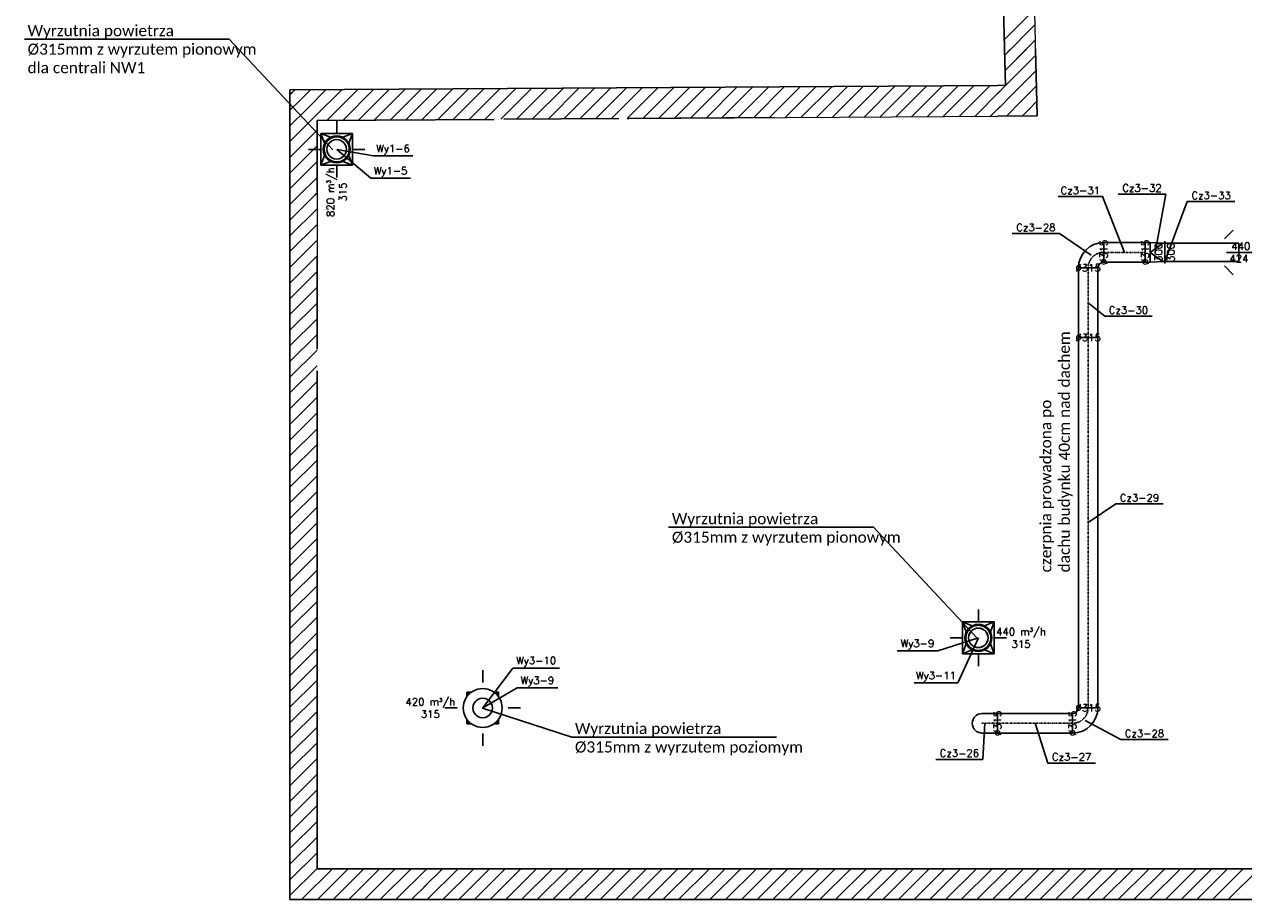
# Model space of a CAD drawing. Header units: millimetres. Extents: x -40063 to 512011, y 350190 to 687060.
# Tile 102 of 256: x 7044 to 26807, y 603587 to 617771. Entities that reach past the tile are written whole.
import ezdxf

# ---------------------------------------------------------------- set-up
doc = ezdxf.new("R2010")
doc.units = ezdxf.units.MM
doc.linetypes.add('DASHDOT', pattern=[1, 0.5, -0.25, 0, -0.25])
doc.linetypes.add('Krawędzie ukryte', pattern=[391.222223, 282.222223, -109])
doc.layers.get('0').update_dxf_attribs({"color": 8})
for name, color, linetype in [('2D - Ogólne', 8, 'Continuous'), ('Elementy Modelu - Strefy', 8, 'Continuous'), ('FLUID-Cz3', 7, 'Continuous'), ('FLUID-Cz3-120-ARRGR', 7, 'Continuous'), ('FLUID-Cz3-120-DIM', 7, 'Continuous'), ('FLUID-Cz3-120-NUM', 7, 'Continuous'), ('FLUID-Cz3-SYM', 7, 'Continuous'), ('FLUID-Wy1', 7, 'Continuous'), ('FLUID-Wy1-120-ARRGR', 7, 'Continuous'), ('FLUID-Wy1-120-NUM', 7, 'Continuous'), ('FLUID-Wy3', 7, 'Continuous'), ('FLUID-Wy3-120-ARRGR', 7, 'Continuous'), ('FLUID-Wy3-120-NUM', 7, 'Continuous'), ('IS_WM_OPIS', 7, 'Continuous'), ('Konstrukcja - Ściany zew', 8, 'Continuous'), ('X_ref', 8, 'Continuous')]:
    doc.layers.add(name, color=color, linetype=linetype)
doc.styles.add('FDBES', font='simplex.shx')
doc.styles.get("Standard").update_dxf_attribs({"font": 'arial.ttf'})
doc.dimstyles.new('FDBES', dxfattribs={"dimscale": 50, "dimtxt": 4, "dimasz": 2.5, "dimexe": 0.8, "dimexo": 2, "dimgap": 1, "dimtad": 1, "dimdsep": 46, "dimtxsty": 'FDBES', "dimcen": 2.5, "dimclrd": 4, "dimclre": 5, "dimadec": 0, "dimazin": 0, "dimtfac": 1, "dimtmove": 0, "dimatfit": 3, "dimfxl": 1, "dimarcsym": 0})

# ---------------------------------------------------------------- blocks, each defined once
blk = doc.blocks.new('*U13837')
at = {"color": 1, "linetype": 'Continuous', "lineweight": -3}
for p, q in [((0, 257, 257), (0, 98, 196)), ((0, 196, 98), (0, 257, 257)), ((0, 98, -196), (0, 257, -258)), ((0, 257, -258), (0, 196, -98)), ((0, -258, -258), (0, -98, -196)), ((0, -98, 196), (0, -258, 257)), ((0, -196, -98), (0, -258, -258)), ((0, -258, 257), (0, -196, 98))]:
    blk.add_line(p, q, dxfattribs=at)
at = {"color": 0, "linetype": 'ByBlock', "lineweight": -2}
for p, q in [((0, 257, 257), (0, 257, -258)), ((0, 257, -258), (0, -258, -258)), ((0, -258, 257), (0, 257, 257)), ((0, -258, -258), (0, -258, 257))]:
    blk.add_line(p, q, dxfattribs=at)
at = {"color": 1, "linetype": 'Continuous', "lineweight": -3, "extrusion": (-1, -2.16909e-31, -3.82857e-16)}
for major_axis in [(0, 0, 158), (0, 0, -158)]:
    blk.add_ellipse((0, 0), major_axis=major_axis, ratio=1, start_param=0, end_param=3.141593, dxfattribs=at)
at = {"color": 1, "linetype": 'Continuous', "lineweight": -2, "extrusion": (1, 2.16909e-31, 3.82857e-16)}
for major_axis in [(0, 0, -158), (0, 0, 158)]:
    blk.add_ellipse((0, 0), major_axis=major_axis, ratio=1, start_param=0, end_param=3.141593, dxfattribs=at)
blk = doc.blocks.new('*U13785')
at = {"color": 6, "linetype": 'Continuous', "lineweight": -3}
for p, q in [((0, 257, 257), (0, 207, 238)), ((0, 238, 207), (0, 257, 257)), ((0, 257, -258), (0, 238, -207)), ((0, 207, -238), (0, 257, -258)), ((0, -258, -258), (0, -207, -238)), ((0, -207, 238), (0, -258, 257)), ((0, -238, -207), (0, -258, -258)), ((0, -258, 257), (0, -238, 207))]:
    blk.add_line(p, q, dxfattribs=at)
at = {"color": 0, "linetype": 'ByBlock', "lineweight": -2}
for p, q in [((0, 257, 257), (0, 257, 181)), ((0, 257, -181), (0, 257, -258)), ((0, 257, -258), (0, 181, -258)), ((0, 181, 257), (0, 257, 257)), ((0, -181, -258), (0, -258, -258)), ((0, -258, 257), (0, -181, 257)), ((0, -258, -258), (0, -258, -181)), ((0, -258, 181), (0, -258, 257))]:
    blk.add_line(p, q, dxfattribs=at)
at = {"color": 6, "linetype": 'Continuous', "lineweight": -3, "extrusion": (-1, -2.16909e-31, -3.82857e-16)}
for major_axis in [(0, 0, 158), (0, 0, -158)]:
    blk.add_ellipse((0, 0), major_axis=major_axis, ratio=1, start_param=0, end_param=3.141593, dxfattribs=at)
blk = doc.blocks.new('*U11509')
at = {"color": 0, "linetype": 'ByBlock', "lineweight": -2, "extrusion": (-1, -2.16909e-31, -3.82857e-16)}
for major_axis in [(0, 0, 315), (0, 0, -315)]:
    blk.add_ellipse((0, 0), major_axis=major_axis, ratio=1, start_param=0, end_param=3.141593, dxfattribs=at)
at = {"color": 6, "linetype": 'Continuous', "lineweight": -3, "extrusion": (-1, -2.16909e-31, -3.82857e-16)}
for major_axis in [(0, 0, 158), (0, 0, -158)]:
    blk.add_ellipse((0, 0), major_axis=major_axis, ratio=1, start_param=0, end_param=3.141593, dxfattribs=at)
at = {"color": 0, "linetype": 'ByBlock', "lineweight": -2, "extrusion": (1, 2.16909e-31, 3.82857e-16)}
for major_axis in [(0, 0, -0.000005), (0, 0, 0.000005)]:
    blk.add_ellipse((0, 0), major_axis=major_axis, ratio=1, start_param=0, end_param=3.141593, dxfattribs=at)
blk = doc.blocks.new('*U13787')
at = {"color": 6, "linetype": 'Continuous', "lineweight": -3}
for p, q in [((0, 258, 258), (0, 98, 196)), ((0, 196, 98), (0, 258, 258)), ((0, 258, -257), (0, 196, -98)), ((0, 98, -196), (0, 258, -257)), ((0, -258, -257), (0, -98, -196)), ((0, -98, 196), (0, -258, 257)), ((0, -196, -98), (0, -258, -257)), ((0, -258, 257), (0, -196, 98))]:
    blk.add_line(p, q, dxfattribs=at)
at = {"color": 0, "linetype": 'ByBlock', "lineweight": -2}
for p, q in [((0, 258, 258), (0, 258, -258)), ((0, 258, -258), (0, -258, -258)), ((0, -258, 258), (0, 258, 258)), ((0, -258, -258), (0, -258, 258))]:
    blk.add_line(p, q, dxfattribs=at)
at = {"color": 6, "linetype": 'Continuous', "lineweight": -3, "extrusion": (-1, -1.43379e-31, -3.82857e-16)}
for major_axis in [(0, 0, 158), (0, 0, -158)]:
    blk.add_ellipse((0, 0), major_axis=major_axis, ratio=1, start_param=0, end_param=3.141593, dxfattribs=at)
at = {"color": 6, "linetype": 'Continuous', "lineweight": -2, "extrusion": (1, 2.23518e-31, 3.82857e-16)}
for major_axis in [(0, 0, -158), (0, 0, 158)]:
    blk.add_ellipse((0, 0), major_axis=major_axis, ratio=1, start_param=0, end_param=3.141593, dxfattribs=at)
blk = doc.blocks.new('*U13788')
at = {"color": 0, "linetype": 'ByBlock', "lineweight": -2}
for p, q in [((0, 47, 158), (0, -205, 158)), ((0, -205, -158), (0, 47, -158))]:
    blk.add_line(p, q, dxfattribs=at)
at = {"color": 4, "linetype": 'Continuous', "lineweight": -2}
for p, q in [((0, -205), (0, -205, 154)), ((0, -205, -154), (0, -205)), ((0, -205, 154), (0, -205, 158)), ((0, -205, -158), (0, -205, -154))]:
    blk.add_line(p, q, dxfattribs=at)
at = {"color": 4, "linetype": 'Continuous', "lineweight": -2, "extrusion": (-1, -1.46394e-13, 6.12323e-17)}
blk.add_ellipse((0, 47), major_axis=(0, 0, 158), ratio=1, start_param=0, end_param=1.570796, dxfattribs=at)
at = {"color": 4, "linetype": 'Continuous', "lineweight": -2, "extrusion": (-1, -1.47435e-13, -8.84746e-26)}
blk.add_ellipse((0, 47), major_axis=(0, 158, 0), ratio=1, start_param=0, end_param=1.570796, dxfattribs=at)
at = {"layer": 'FLUID-Cz3-SYM', "color": 4, "linetype": 'DASHDOT', "lineweight": -3}
blk.add_line((0, 47), (0, -205), dxfattribs=at)
blk = doc.blocks.new('*U11999')
at = {"color": 4, "linetype": 'Continuous', "lineweight": -2}
for p, q in [((-608, 157), (-608, 158)), ((-608, 0), (-608, 157)), ((-608, -157), (-608, 0)), ((608, 158), (608, 157)), ((608, 157), (608, 0)), ((608, 0), (608, -157)), ((-608, -158), (-608, -157)), ((608, -157), (608, -158))]:
    blk.add_line(p, q, dxfattribs=at)
at = {"color": 0, "linetype": 'ByBlock', "lineweight": -2}
for p, q in [((608, 158), (-608, 158)), ((608, -158), (-608, -158))]:
    blk.add_line(p, q, dxfattribs=at)
at = {"layer": 'FLUID-Cz3-SYM', "color": 4, "linetype": 'DASHDOT', "lineweight": -3}
blk.add_line((-608, 0), (608, 0), dxfattribs=at)
blk = doc.blocks.new('*U11998')
at = {"color": 4, "linetype": 'Continuous', "lineweight": -2}
for p, q in [((205, 205), (205, -110)), ((205, 205), (205, 205)), ((205, -110), (205, -110)), ((-205, -205), (110, -205)), ((-205, -205), (-205, -205)), ((110, -205), (110, -205))]:
    blk.add_line(p, q, dxfattribs=at)
at = {"color": 0, "linetype": 'ByBlock', "lineweight": -2}
blk.add_ellipse((205, -205), major_axis=(0, 410), ratio=1, start_param=0, end_param=1.570796, dxfattribs=at)
at = {"color": 0, "linetype": 'ByBlock', "lineweight": -2, "extrusion": (1.22465e-16, 1.49976e-32, -1)}
blk.add_ellipse((205, -205), major_axis=(-94.5, 0), ratio=1, start_param=0, end_param=1.570796, dxfattribs=at)
at = {"layer": 'FLUID-Cz3-SYM', "color": 4, "linetype": 'DASHDOT', "lineweight": -3, "extrusion": (1.22465e-16, 1.49976e-32, -1)}
blk.add_ellipse((205, -205), major_axis=(-252, 0), ratio=1, start_param=0, end_param=1.570796, dxfattribs=at)
blk = doc.blocks.new('*U14109')
at = {"color": 4, "linetype": 'Continuous', "lineweight": -2}
for p, q in [((-564, 158), (-564, 157)), ((-564, 157), (-564, 0)), ((-564, 0), (-564, -157)), ((564, 0), (564, 158)), ((564, -158), (564, 0)), ((-564, -157), (-564, -158))]:
    blk.add_line(p, q, dxfattribs=at)
at = {"color": 0, "linetype": 'ByBlock', "lineweight": -2}
for p, q in [((564, 158), (-564, 158)), ((564, -158), (-564, -158))]:
    blk.add_line(p, q, dxfattribs=at)
at = {"layer": 'FLUID-Cz3-SYM', "color": 4, "linetype": 'DASHDOT', "lineweight": -3}
blk.add_line((-564, 0), (564, 0), dxfattribs=at)
blk = doc.blocks.new('*U14080')
at = {"color": 0, "linetype": 'ByBlock', "lineweight": -2}
for p, q in [((0, 300), (1200, 300)), ((0, 300), (0, 0)), ((1200, 0), (1200, 300)), ((0, 0), (1200, 0))]:
    blk.add_line(p, q, dxfattribs=at)
blk = doc.blocks.new('*U13815')
at = {"color": 4, "linetype": 'Continuous', "lineweight": -2}
for p, q in [((-158, 180), (-158, -180)), ((157, 157), (157, 157)), ((157, 0), (157, 157)), ((157, -157), (157, 0)), ((157, -158), (157, -157))]:
    blk.add_line(p, q, dxfattribs=at)
at = {"color": 0, "linetype": 'ByBlock', "lineweight": -2}
for p, q in [((-158, 150), (-128, 150)), ((157, 157), (77, 157)), ((-158, -150), (-128, -150)), ((157, -158), (77, -158))]:
    blk.add_line(p, q, dxfattribs=at)
at = {"color": 4, "linetype": 'Continuous', "lineweight": -3}
for p, q in [((77, 157), (-128, 150)), ((-128, 150), (77, 0)), ((77, 0), (-128, -150)), ((77, 157), (77, 0)), ((77, 0), (77, -158)), ((-128, -150), (77, -158))]:
    blk.add_line(p, q, dxfattribs=at)
blk = doc.blocks.new('*U11997')
at = {"color": 4, "linetype": 'Continuous', "lineweight": -2}
for p, q in [((-3000, 158), (-3000, 157)), ((-3000, 157), (-3000, 0)), ((-3000, 0), (-3000, -157)), ((3000, 157), (3000, 158)), ((3000, 0), (3000, 157)), ((3000, -157), (3000, 0)), ((-3000, -157), (-3000, -158)), ((3000, -158), (3000, -157))]:
    blk.add_line(p, q, dxfattribs=at)
at = {"color": 0, "linetype": 'ByBlock', "lineweight": -2}
for p, q in [((3000, 158), (-3000, 158)), ((3000, -158), (-3000, -158))]:
    blk.add_line(p, q, dxfattribs=at)
at = {"layer": 'FLUID-Cz3-SYM', "color": 4, "linetype": 'DASHDOT', "lineweight": -3}
blk.add_line((-3000, 0), (3000, 0), dxfattribs=at)
blk = doc.blocks.new('*U14081')
at = {"color": 4, "linetype": 'Continuous', "lineweight": -2}
for p, q in [((205, 205), (205, 205)), ((205, -110), (205, 205)), ((205, -110), (205, -110)), ((-205, -205), (-205, -205)), ((110, -205), (-205, -205)), ((110, -205), (110, -205))]:
    blk.add_line(p, q, dxfattribs=at)
at = {"color": 0, "linetype": 'ByBlock', "lineweight": -2, "extrusion": (1.22465e-16, -4.98931e-24, -1)}
blk.add_ellipse((205, -205), major_axis=(-410, 0), ratio=1, start_param=0, end_param=1.570796, dxfattribs=at)
at = {"color": 0, "linetype": 'ByBlock', "lineweight": -2}
blk.add_ellipse((205, -205), major_axis=(0, 94.5), ratio=1, start_param=0, end_param=1.570796, dxfattribs=at)
at = {"layer": 'FLUID-Cz3-SYM', "color": 4, "linetype": 'DASHDOT', "lineweight": -3, "extrusion": (1.22465e-16, 2.24964e-32, -1)}
blk.add_ellipse((205, -205), major_axis=(-252, 0), ratio=1, start_param=0, end_param=1.570796, dxfattribs=at)
blk = doc.blocks.new('*U13813')
at = {"color": 4, "linetype": 'Continuous', "lineweight": -2}
for p, q in [((-337, 157), (-337, 157)), ((-337, 0), (-337, 157)), ((-337, -157), (-337, 0)), ((337, 157), (337, 157)), ((337, 157), (337, 0)), ((337, 0), (337, -157)), ((-337, -158), (-337, -157)), ((337, -157), (337, -158))]:
    blk.add_line(p, q, dxfattribs=at)
at = {"color": 0, "linetype": 'ByBlock', "lineweight": -2}
for p, q in [((337, 157), (-337, 157)), ((337, -158), (-337, -158))]:
    blk.add_line(p, q, dxfattribs=at)
at = {"layer": 'FLUID-Cz3-SYM', "color": 4, "linetype": 'DASHDOT', "lineweight": -3}
blk.add_line((-337, 0), (337, 0), dxfattribs=at)
blk = doc.blocks.new('*U12035')
at = {"color": 0, "linetype": 'ByBlock', "lineweight": -2}
blk.add_ellipse((0, 0), major_axis=(219, 0), ratio=1, dxfattribs=at)
for major_axis in [(205, 0), (204, 0), (-205, 0), (-204, 0)]:
    blk.add_ellipse((0, 0), major_axis=major_axis, ratio=1, start_param=0, end_param=3.141593, dxfattribs=at)
at = {"color": 0, "linetype": 'ByBlock', "lineweight": -2, "extrusion": (0, 0, -1)}
blk.add_ellipse((0, 0), major_axis=(-204, 0), ratio=1, dxfattribs=at)
at = {"color": 0, "linetype": 'ByBlock', "lineweight": -2, "extrusion": (-3.82857e-16, -4.33818e-31, -1)}
for major_axis in [(-204, 0), (204, 0)]:
    blk.add_ellipse((0, 0), major_axis=major_axis, ratio=1, start_param=0, end_param=3.141593, dxfattribs=at)
at = {"color": 6, "linetype": 'Continuous', "lineweight": -2, "extrusion": (0, 0, -1)}
blk.add_ellipse((0, 0), major_axis=(-158, 0), ratio=1, dxfattribs=at)
at = {"color": 6, "linetype": 'Continuous', "lineweight": -2, "extrusion": (-3.82857e-16, -4.33818e-31, -1)}
for major_axis in [(-158, 0), (158, 0)]:
    blk.add_ellipse((0, 0), major_axis=major_axis, ratio=1, start_param=0, end_param=3.141593, dxfattribs=at)
blk = doc.blocks.new('*U13838')
at = {"color": 0, "linetype": 'ByBlock', "lineweight": -2}
blk.add_ellipse((0, 0), major_axis=(0, 219), ratio=1, dxfattribs=at)
for major_axis, start_param, end_param in [((205, 0), 0, 3.141593), ((204, 0), 0, 3.141593), ((-205, 0), 0, 3.141593), ((-204, 0), 1.570796, 3.141593), ((-204, 0), 0, 1.570796)]:
    blk.add_ellipse((0, 0), major_axis=major_axis, ratio=1, start_param=start_param, end_param=end_param, dxfattribs=at)
at = {"color": 0, "linetype": 'ByBlock', "lineweight": -2, "extrusion": (0, 0, -1)}
for start_param, end_param in [(1.570796, 4.712389), (4.712389, 7.853982)]:
    blk.add_ellipse((0, 0), major_axis=(0, -204), ratio=1, start_param=start_param, end_param=end_param, dxfattribs=at)
at = {"color": 0, "linetype": 'ByBlock', "lineweight": -2, "extrusion": (6.89019e-16, 1.26571e-31, -1)}
for major_axis, start_param, end_param in [((-204, 0), 0, 3.141593), ((204, 0), 0, 1.570796), ((204, 0), 1.570796, 3.141593)]:
    blk.add_ellipse((0, 0), major_axis=major_axis, ratio=1, start_param=start_param, end_param=end_param, dxfattribs=at)
at = {"color": 1, "linetype": 'Continuous', "lineweight": -2, "extrusion": (0, 0, -1)}
for start_param, end_param in [(1.570796, 4.712389), (4.712389, 7.853982)]:
    blk.add_ellipse((0, 0), major_axis=(0, -158), ratio=1, start_param=start_param, end_param=end_param, dxfattribs=at)
at = {"color": 1, "linetype": 'Continuous', "lineweight": -2, "extrusion": (6.89019e-16, 1.26571e-31, -1)}
for major_axis in [(-158, 0), (158, 0)]:
    blk.add_ellipse((0, 0), major_axis=major_axis, ratio=1, start_param=0, end_param=3.141593, dxfattribs=at)
blk = doc.blocks.new('dgdfgdf')
at = {"layer": '2D - Ogólne', "linetype": 'Krawędzie ukryte', "lineweight": 13}
blk.add_line((-82105, 615007), (-82105, 614007), dxfattribs=at)
at = {"layer": 'Elementy Modelu - Strefy', "linetype": 'Continuous', "lineweight": 0}
for p, q in [((-70586, 622627), (-70441, 616527)), ((-79235, 616232), (-82105, 616214)), ((-77215, 616245), (-79075, 616233)), ((-77055, 616246), (-71075, 616283)), ((-77055, 616228), (-77055, 616246)), ((-82105, 616214), (-82105, 612507)), ((-82105, 612157), (-82105, 604087)), ((-82105, 604087), (-76695, 604087)), ((-76545, 604087), (-70995, 604087)), ((-70845, 604087), (-65425, 604087))]:
    blk.add_line(p, q, dxfattribs=at)
at = {"layer": 'Konstrukcja - Ściany zew', "linetype": 'Continuous'}
for p, q in [((-71113, 623798), (-70947, 616784)), ((-70965, 617523), (-70476, 618012)), ((-70959, 617274), (-70470, 617763)), ((-70762, 617217), (-70464, 617515)), ((-70961, 617363), (-70947, 616784)), ((-70959, 617274), (-70868, 617365)), ((-70953, 617026), (-70608, 617371)), ((-70944, 616781), (-70459, 617266)), ((-70501, 617223), (-70459, 617266)), ((-70435, 616287), (-70461, 617375)), ((-70814, 616655), (-70453, 617017)), ((-71078, 616783), (-82545, 616711)), ((-82545, 616711), (-82545, 615007)), ((-82545, 616634), (-82509, 616670)), ((-82509, 616670), (-82468, 616711)), ((-82390, 616535), (-82212, 616713)), ((-82270, 616400), (-81956, 616715)), ((-82151, 616265), (-81699, 616716)), ((-81946, 616215), (-81443, 616718)), ((-81690, 616216), (-81187, 616720)), ((-81434, 616218), (-80931, 616721)), ((-81178, 616220), (-80675, 616723)), ((-80922, 616221), (-80419, 616724)), ((-80666, 616223), (-80162, 616726)), ((-80409, 616224), (-79906, 616728)), ((-80153, 616226), (-79650, 616729)), ((-79897, 616228), (-79394, 616731)), ((-79641, 616229), (-79138, 616733)), ((-79385, 616231), (-78881, 616734)), ((-79128, 616233), (-78625, 616736)), ((-78872, 616234), (-78369, 616737)), ((-78616, 616236), (-78113, 616739)), ((-78360, 616237), (-77857, 616741)), ((-78104, 616239), (-77601, 616742)), ((-77848, 616241), (-77344, 616744)), ((-77591, 616242), (-77088, 616745)), ((-77335, 616244), (-76832, 616747)), ((-77079, 616246), (-76576, 616749)), ((-76823, 616247), (-76320, 616750)), ((-76567, 616249), (-76064, 616752)), ((-76311, 616250), (-75807, 616754)), ((-76054, 616252), (-75551, 616755)), ((-75798, 616254), (-75295, 616757)), ((-75542, 616255), (-75039, 616758)), ((-75286, 616257), (-74783, 616760)), ((-75030, 616258), (-74526, 616762)), ((-74773, 616260), (-74270, 616763)), ((-74517, 616262), (-74014, 616765)), ((-74261, 616263), (-73758, 616766)), ((-74005, 616265), (-73502, 616768)), ((-73749, 616267), (-73246, 616770)), ((-73493, 616268), (-72989, 616771)), ((-73236, 616270), (-72733, 616773)), ((-72980, 616271), (-72477, 616775)), ((-72724, 616273), (-72221, 616776)), ((-72468, 616275), (-71965, 616778)), ((-72212, 616276), (-71709, 616779)), ((-71956, 616278), (-71452, 616781)), ((-71699, 616279), (-71196, 616783)), ((-71443, 616281), (-71033, 616692)), ((-70947, 616784), (-71078, 616783)), ((-71078, 616647), (-70944, 616781)), ((-71076, 616394), (-70814, 616655)), ((-70685, 616530), (-70447, 616768)), ((-82545, 616380), (-82390, 616535)), ((-71187, 616283), (-71031, 616439)), ((-70931, 616284), (-70685, 616530)), ((-70556, 616405), (-70441, 616520)), ((-82545, 616125), (-82270, 616400)), ((-82545, 615871), (-82151, 616265)), ((-82105, 616214), (-79235, 616232)), ((-79075, 616233), (-77215, 616245)), ((-77055, 616246), (-74695, 616261)), ((-71075, 616283), (-70435, 616287)), ((-70675, 616286), (-70556, 616405)), ((-82545, 615616), (-82105, 616056)), ((-82105, 615007), (-82105, 616214)), ((-82545, 615361), (-82105, 615801)), ((-82545, 615107), (-82105, 615547)), ((-82390, 615007), (-82105, 615292)), ((-82135, 615007), (-82105, 615038)), ((-82545, 614852), (-82390, 615007)), ((-82545, 614598), (-82135, 615007)), ((-82545, 615007), (-82545, 603587)), ((-82545, 614343), (-82105, 614783)), ((-82545, 614089), (-82105, 614529)), ((-82545, 613834), (-82105, 614274)), ((-82545, 613579), (-82105, 614019)), ((-82105, 612507), (-82105, 614007)), ((-82545, 613325), (-82105, 613765)), ((-82545, 613070), (-82105, 613510)), ((-82545, 612816), (-82105, 613256)), ((-82545, 612561), (-82105, 613001)), ((-82545, 612307), (-82105, 612747)), ((-82545, 612052), (-82105, 612492)), ((-82545, 611798), (-82105, 612238)), ((-82105, 604087), (-82105, 612157)), ((-82545, 611543), (-82105, 611983)), ((-82545, 611288), (-82105, 611728)), ((-82545, 611034), (-82105, 611474)), ((-82545, 610779), (-82105, 611219)), ((-82545, 610525), (-82105, 610965)), ((-82545, 610270), (-82105, 610710)), ((-82545, 610016), (-82105, 610456)), ((-82545, 609761), (-82105, 610201)), ((-82545, 609507), (-82105, 609947)), ((-82545, 609252), (-82105, 609692)), ((-82545, 608997), (-82105, 609437)), ((-82545, 608743), (-82105, 609183)), ((-82545, 608488), (-82105, 608928)), ((-82545, 608234), (-82105, 608674)), ((-82545, 607979), (-82105, 608419)), ((-82545, 607725), (-82105, 608165)), ((-82545, 607470), (-82105, 607910)), ((-82545, 607216), (-82105, 607656)), ((-82545, 606961), (-82105, 607401)), ((-82545, 606706), (-82105, 607146)), ((-82545, 606452), (-82105, 606892)), ((-82545, 606197), (-82105, 606637)), ((-82545, 605943), (-82105, 606383)), ((-82545, 605688), (-82105, 606128)), ((-82545, 605434), (-82105, 605874)), ((-82545, 605179), (-82105, 605619)), ((-82545, 604924), (-82105, 605364)), ((-82545, 604670), (-82105, 605110)), ((-82545, 604415), (-82105, 604855)), ((-82545, 604161), (-82105, 604601)), ((-82545, 603906), (-82105, 604346)), ((-82545, 603652), (-82105, 604092)), ((-82355, 603587), (-81855, 604087)), ((-80326, 604087), (-82105, 604087)), ((-82100, 603587), (-81600, 604087)), ((-81846, 603587), (-81346, 604087)), ((-81591, 603587), (-81091, 604087)), ((-81337, 603587), (-80837, 604087)), ((-81082, 603587), (-80582, 604087)), ((-80828, 603587), (-80328, 604087)), ((-80373, 603788), (-80073, 604087)), ((-65425, 604087), (-80326, 604087)), ((-80318, 603587), (-79818, 604087)), ((-80064, 603587), (-79564, 604087)), ((-79809, 603587), (-79309, 604087)), ((-79555, 603587), (-79055, 604087)), ((-79300, 603587), (-78800, 604087)), ((-79046, 603587), (-78546, 604087)), ((-78791, 603587), (-78291, 604087)), ((-78537, 603587), (-78037, 604087)), ((-78282, 603587), (-77782, 604087)), ((-78027, 603587), (-77527, 604087)), ((-77773, 603587), (-77273, 604087)), ((-77518, 603587), (-77018, 604087)), ((-77264, 603587), (-76764, 604087)), ((-77009, 603587), (-76509, 604087)), ((-76755, 603587), (-76255, 604087)), ((-76500, 603587), (-76000, 604087)), ((-76246, 603587), (-75746, 604087)), ((-75991, 603587), (-75491, 604087)), ((-75736, 603587), (-75236, 604087)), ((-75482, 603587), (-74982, 604087)), ((-75227, 603587), (-74727, 604087)), ((-74973, 603587), (-74473, 604087)), ((-74718, 603587), (-74218, 604087)), ((-74464, 603587), (-73964, 604087)), ((-74209, 603587), (-73709, 604087)), ((-73954, 603587), (-73454, 604087)), ((-73700, 603587), (-73200, 604087)), ((-73445, 603587), (-72945, 604087)), ((-73191, 603587), (-72691, 604087)), ((-72936, 603587), (-72436, 604087)), ((-72682, 603587), (-72182, 604087)), ((-72427, 603587), (-71927, 604087)), ((-72173, 603587), (-71673, 604087)), ((-71918, 603587), (-71418, 604087)), ((-71663, 603587), (-71163, 604087)), ((-71409, 603587), (-70909, 604087)), ((-71154, 603587), (-70654, 604087)), ((-70900, 603587), (-70400, 604087)), ((-70645, 603587), (-70145, 604087)), ((-70391, 603587), (-69891, 604087)), ((-70136, 603587), (-69636, 604087)), ((-69882, 603587), (-69382, 604087)), ((-69627, 603587), (-69127, 604087)), ((-69372, 603587), (-68872, 604087)), ((-69118, 603587), (-68618, 604087)), ((-68863, 603587), (-68363, 604087)), ((-68609, 603587), (-68109, 604087)), ((-68354, 603587), (-67854, 604087)), ((-68100, 603587), (-67600, 604087)), ((-67845, 603587), (-67345, 604087)), ((-67591, 603587), (-67091, 604087)), ((-67336, 603587), (-66836, 604087)), ((-80573, 603587), (-80326, 603835)), ((-82545, 603587), (-80326, 603587)), ((-80326, 603587), (-64925, 603587))]:
    blk.add_line(p, q, dxfattribs=at)
blk = doc.blocks.new('*U11510')
at = {"color": 7}
blk.add_leader([(0, 200), (0, 0)], dimstyle='FDBES', override={"dimscale": 20, "dimclrd": 7}, dxfattribs=at)
blk = doc.blocks.new('*U12451')
at = {"color": 7}
blk.add_leader([(0, -200), (0, 0)], dimstyle='FDBES', override={"dimscale": 20, "dimclrd": 7}, dxfattribs=at)
blk = doc.blocks.new('*U12452')
at = {"color": 7}
blk.add_leader([(-200, 0), (0, 0)], dimstyle='FDBES', override={"dimscale": 20, "dimclrd": 7}, dxfattribs=at)
blk = doc.blocks.new('*U11513')
at = {"color": 7}
blk.add_leader([(200, 0), (0, 0)], dimstyle='FDBES', override={"dimscale": 20, "dimclrd": 7}, dxfattribs=at)
blk = doc.blocks.new('*U12026')
at = {"color": 7}
blk.add_leader([(200, 0), (0, 0)], dimstyle='FDBES', override={"dimscale": 20, "dimclrd": 7}, dxfattribs=at)
blk = doc.blocks.new('*U12027')
at = {"color": 7}
blk.add_leader([(-200, 0), (0, 0)], dimstyle='FDBES', override={"dimscale": 20, "dimclrd": 7}, dxfattribs=at)
blk = doc.blocks.new('*U12028')
at = {"color": 7}
blk.add_leader([(0, 200), (0, 0)], dimstyle='FDBES', override={"dimscale": 20, "dimclrd": 7}, dxfattribs=at)
blk = doc.blocks.new('*U12029')
at = {"color": 7}
blk.add_leader([(0, -200), (0, 0)], dimstyle='FDBES', override={"dimscale": 20, "dimclrd": 7}, dxfattribs=at)
blk = doc.blocks.new('*U13820')
at = {"color": 7, "insert": (483, 0), "char_height": 120, "attachment_point": 5, "style": 'FDBES'}
blk.add_mtext('440 m{\\A2;\\H0.5x;3}/h\\P424 x 300', dxfattribs=at)
at = {"color": 7}
blk.add_leader([(0, 0), (966, 0)], dimstyle='FDBES', override={"dimscale": 20, "dimclrd": 7}, dxfattribs=at)
blk = doc.blocks.new('*U13821')
at = {"color": 7}
blk.add_leader([(0, 0), (141, 141)], dimstyle='FDBES', override={"dimscale": 20, "dimclrd": 7}, dxfattribs=at)
blk = doc.blocks.new('*U13822')
at = {"color": 7}
blk.add_leader([(0, 0), (141, -141)], dimstyle='FDBES', override={"dimscale": 20, "dimclrd": 7}, dxfattribs=at)
blk = doc.blocks.new('*U13839')
at = {"color": 7}
blk.add_leader([(200, 0), (0, 0)], dimstyle='FDBES', override={"dimscale": 20, "dimclrd": 7}, dxfattribs=at)
blk = doc.blocks.new('*U13840')
at = {"color": 7}
blk.add_leader([(-200, 0), (0, 0)], dimstyle='FDBES', override={"dimscale": 20, "dimclrd": 7}, dxfattribs=at)
blk = doc.blocks.new('*U13841')
at = {"color": 7}
blk.add_leader([(0, 200), (0, 0)], dimstyle='FDBES', override={"dimscale": 20, "dimclrd": 7}, dxfattribs=at)
blk = doc.blocks.new('*U13842')
at = {"color": 7}
blk.add_leader([(0, -200), (0, 0)], dimstyle='FDBES', override={"dimscale": 20, "dimclrd": 7}, dxfattribs=at)
blk = doc.blocks.new('*U16504')
at = {"color": 7}
blk.add_line((1217, 327), (556, 327), dxfattribs=at)
at = {"color": 7, "insert": (886, 327), "char_height": 120, "attachment_point": 5, "style": 'FDBES'}
blk.add_mtext('Wy3-9\\P ', dxfattribs=at)
at = {"color": 7}
blk.add_leader([(0, 0), (556, 327)], dimstyle='FDBES', override={"dimscale": 30, "dimclrd": 7, "dimclre": 7}, dxfattribs=at)
blk = doc.blocks.new('*U16505')
at = {"color": 7}
blk.add_line((1246, 647), (487, 647), dxfattribs=at)
at = {"color": 7, "insert": (866, 647), "char_height": 120, "attachment_point": 5, "style": 'FDBES'}
blk.add_mtext('Wy3-10\\P ', dxfattribs=at)
at = {"color": 7}
blk.add_leader([(0, 0), (487, 647)], dimstyle='FDBES', override={"dimscale": 30, "dimclrd": 7, "dimclre": 7}, dxfattribs=at)
blk = doc.blocks.new('*U16506')
at = {"color": 7}
blk.add_line((-334, -729), (-1041, -729), dxfattribs=at)
at = {"color": 7, "insert": (-687, -729), "char_height": 120, "attachment_point": 5, "style": 'FDBES'}
blk.add_mtext('Wy3-11\\P ', dxfattribs=at)
at = {"color": 7}
blk.add_leader([(0, 0), (-334, -729)], dimstyle='FDBES', override={"dimscale": 30, "dimclrd": 7, "dimclre": 7}, dxfattribs=at)
blk = doc.blocks.new('*U16507')
at = {"color": 7}
blk.add_line((-657, -209), (-1318, -209), dxfattribs=at)
at = {"color": 7, "insert": (-987, -209), "char_height": 120, "attachment_point": 5, "style": 'FDBES'}
blk.add_mtext('Wy3-9\\P ', dxfattribs=at)
at = {"color": 7}
blk.add_leader([(0, 0), (-657, -209)], dimstyle='FDBES', override={"dimscale": 30, "dimclrd": 7, "dimclre": 7}, dxfattribs=at)
blk = doc.blocks.new('*U16508')
at = {"color": 7}
blk.add_line((-31, -585), (-796, -585), dxfattribs=at)
at = {"color": 7, "insert": (-413, -585), "char_height": 120, "attachment_point": 5, "style": 'FDBES'}
blk.add_mtext('Cz3-26\\P ', dxfattribs=at)
at = {"color": 7}
blk.add_leader([(0, 0), (-31, -585)], dimstyle='FDBES', override={"dimscale": 30, "dimclrd": 7, "dimclre": 7}, dxfattribs=at)
blk = doc.blocks.new('*U16509')
at = {"color": 7}
blk.add_line((978, -645), (208, -645), dxfattribs=at)
at = {"color": 7, "insert": (593, -645), "char_height": 120, "attachment_point": 5, "style": 'FDBES'}
blk.add_mtext('Cz3-27\\P ', dxfattribs=at)
at = {"color": 7}
blk.add_leader([(0, 0), (208, -645)], dimstyle='FDBES', override={"dimscale": 30, "dimclrd": 7, "dimclre": 7}, dxfattribs=at)
blk = doc.blocks.new('*U16510')
at = {"color": 7}
blk.add_line((1345, -312), (575, -312), dxfattribs=at)
at = {"color": 7, "insert": (960, -312), "char_height": 120, "attachment_point": 5, "style": 'FDBES'}
blk.add_mtext('Cz3-28\\P ', dxfattribs=at)
at = {"color": 7}
blk.add_leader([(0, 0), (575, -312)], dimstyle='FDBES', override={"dimscale": 30, "dimclrd": 7, "dimclre": 7}, dxfattribs=at)
blk = doc.blocks.new('*U16511')
at = {"color": 7}
blk.add_line((1215, 303), (451, 303), dxfattribs=at)
at = {"color": 7, "insert": (833, 303), "char_height": 120, "attachment_point": 5, "style": 'FDBES'}
blk.add_mtext('Cz3-29\\P ', dxfattribs=at)
at = {"color": 7}
blk.add_leader([(0, 0), (451, 303)], dimstyle='FDBES', override={"dimscale": 30, "dimclrd": 7, "dimclre": 7}, dxfattribs=at)
blk = doc.blocks.new('*U16512')
at = {"color": 7}
blk.add_line((1038, -221), (268, -221), dxfattribs=at)
at = {"color": 7, "insert": (653, -221), "char_height": 120, "attachment_point": 5, "style": 'FDBES'}
blk.add_mtext('Cz3-30\\P ', dxfattribs=at)
at = {"color": 7}
blk.add_leader([(0, 0), (268, -221)], dimstyle='FDBES', override={"dimscale": 30, "dimclrd": 7, "dimclre": 7}, dxfattribs=at)
blk = doc.blocks.new('*U16513')
at = {"color": 7}
blk.add_line((-509, 350), (-1280, 350), dxfattribs=at)
at = {"color": 7, "insert": (-894, 350), "char_height": 120, "attachment_point": 5, "style": 'FDBES'}
blk.add_mtext('Cz3-28\\P ', dxfattribs=at)
at = {"color": 7}
blk.add_leader([(0, 0), (-509, 350)], dimstyle='FDBES', override={"dimscale": 30, "dimclrd": 7, "dimclre": 7}, dxfattribs=at)
blk = doc.blocks.new('*U16514')
at = {"color": 7}
blk.add_line((-357, 903), (-1076, 903), dxfattribs=at)
at = {"color": 7, "insert": (-716, 903), "char_height": 120, "attachment_point": 5, "style": 'FDBES'}
blk.add_mtext('Cz3-31\\P ', dxfattribs=at)
at = {"color": 7}
blk.add_leader([(0, 0), (-357, 903)], dimstyle='FDBES', override={"dimscale": 30, "dimclrd": 7, "dimclre": 7}, dxfattribs=at)
blk = doc.blocks.new('*U16515')
at = {"color": 7}
blk.add_line((174, 943), (-596, 943), dxfattribs=at)
at = {"color": 7, "insert": (-211, 943), "char_height": 120, "attachment_point": 5, "style": 'FDBES'}
blk.add_mtext('Cz3-32\\P ', dxfattribs=at)
at = {"color": 7}
blk.add_leader([(0, 0), (174, 943)], dimstyle='FDBES', override={"dimscale": 30, "dimclrd": 7, "dimclre": 7}, dxfattribs=at)
blk = doc.blocks.new('*U16516')
at = {"color": 7}
blk.add_line((1137, 973), (366, 973), dxfattribs=at)
at = {"color": 7, "insert": (752, 973), "char_height": 120, "attachment_point": 5, "style": 'FDBES'}
blk.add_mtext('Cz3-33\\P ', dxfattribs=at)
at = {"color": 7}
blk.add_leader([(0, 0), (366, 973)], dimstyle='FDBES', override={"dimscale": 30, "dimclrd": 7, "dimclre": 7}, dxfattribs=at)
blk = doc.blocks.new('*U16519')
at = {"color": 7}
blk.add_line((1196, -466), (551, -466), dxfattribs=at)
at = {"color": 7, "insert": (873, -466), "char_height": 120, "attachment_point": 5, "style": 'FDBES'}
blk.add_mtext('Wy1-5\\P ', dxfattribs=at)
at = {"color": 7}
blk.add_leader([(0, 0), (551, -466)], dimstyle='FDBES', override={"dimscale": 30, "dimclrd": 7, "dimclre": 7}, dxfattribs=at)
blk = doc.blocks.new('*U16520')
at = {"color": 7}
blk.add_line((1233, -106), (594, -106), dxfattribs=at)
at = {"color": 7, "insert": (913, -106), "char_height": 120, "attachment_point": 5, "style": 'FDBES'}
blk.add_mtext('Wy1-6\\P ', dxfattribs=at)
at = {"color": 7}
blk.add_leader([(0, 0), (594, -106)], dimstyle='FDBES', override={"dimscale": 30, "dimclrd": 7, "dimclre": 7}, dxfattribs=at)

msp = doc.modelspace()

# ---------------------------------------------------------------- linework, layer by layer
at = {"layer": 'IS_WM_OPIS'}
for p, q in [((10363.88364, 617529.82124), (7044.02711, 617529.82124)), ((12042.44215, 615738.40963), (10363.88364, 617529.82124)), ((20806.99436, 609620.8745), (17487.13782, 609620.8745)), ((22485.55287, 607829.46288), (20806.99436, 609620.8745)), ((15915.73426, 606220.8745), (14467.9355, 606687.46366)), ((19235.5908, 606220.8745), (15915.73426, 606220.8745))]:
    msp.add_line(p, q, dxfattribs=at)

# ---------------------------------------------------------------- block references
at = {"layer": 'FLUID-Cz3', "color": 4, "linetype": 'Continuous'}
for name, p, rotation in [('*U13815', (25370.94805, 614076.70324, 4300), 179.9999999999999), ('*U14080', (25528.44805, 613926.70324, 4150), 360), ('*U14109', (24287.16832, 613260.99331, 4300), 270), ('*U11997', (24287.16832, 609696.99331, 4300), 270), ('*U11998', (24239.91832, 606492.24331, 4300), 180)]:
    msp.add_blockref(name, p, dxfattribs=dict(at, rotation=rotation))
at = {"layer": 'FLUID-Cz3', "color": 4, "linetype": 'Continuous', "extrusion": (0, -1.22465e-16, -1), "rotation": 270}
msp.add_blockref('*U14081', (-24334.41832, 614029.74331, -4300), dxfattribs=at)
at = {"layer": 'FLUID-Cz3', "color": 4, "linetype": 'Continuous', "extrusion": (-1.22465e-16, 0, -1), "rotation": 360}
msp.add_blockref('*U13813', (-24876.16832, 614076.99331, -4300), dxfattribs=at)
at = {"layer": 'FLUID-Cz3', "color": 4, "linetype": 'Continuous', "extrusion": (-1.2326e-32, 1, 6.12323e-17), "rotation": 270}
msp.add_blockref('*U13788', (-22613.41832, 4252.75, 606444.99331), dxfattribs=at)
at = {"layer": 'FLUID-Cz3', "color": 4, "linetype": 'Continuous', "extrusion": (1.22465e-16, 0, -1)}
msp.add_blockref('*U11999', (-23426.66832, 606444.99331, -4300), dxfattribs=at)
at = {"layer": 'FLUID-Cz3-120-ARRGR', "rotation": 360}
for name, p in [('*U13821', (26499.15873, 614297.41391, 4300)), ('*U13820', (26528.44805, 614076.70324, 4300)), ('*U13822', (26499.15873, 613855.99256, 4300))]:
    msp.add_blockref(name, p, dxfattribs=at)
at = {"layer": 'FLUID-Cz3-120-NUM', "linetype": 'ByBlock'}
for name, p in [('*U16514', (24876.16832, 614076.99331, 4300)), ('*U16515', (25370.94805, 614076.70324, 4300)), ('*U16516', (25528.44805, 613926.70324, 4150)), ('*U16513', (24334.41832, 614029.74331, 4300)), ('*U16512', (24287.16832, 613260.99331, 4300)), ('*U16511', (24287.16832, 609696.99331, 4300)), ('*U16508', (22613.41832, 606444.99331, 4252.75)), ('*U16509', (23426.66832, 606444.99331, 4300)), ('*U16510', (24239.91832, 606492.24331, 4300))]:
    msp.add_blockref(name, p, dxfattribs=at)
at = {"layer": 'FLUID-Wy1', "color": 1, "linetype": 'Continuous', "extrusion": (5.66554e-16, -1, 3.82857e-16), "rotation": 90.00000000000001}
msp.add_blockref('*U13837', (12106.54206, 3900.25, -615745.65138), dxfattribs=at)
at = {"layer": 'FLUID-Wy1', "color": 1, "linetype": 'Continuous', "rotation": 270}
msp.add_blockref('*U13838', (12106.54206, 615745.65138, 4400.25), dxfattribs=at)
at = {"layer": 'FLUID-Wy1-120-ARRGR', "rotation": 270}
for name, p in [('*U13840', (12106.54206, 616003.15138, 5354.25)), ('*U13842', (11849.04206, 615745.65138, 5354.25)), ('*U13841', (12364.04206, 615745.65138, 5354.25)), ('*U13839', (12106.54206, 615488.15138, 5354.25))]:
    msp.add_blockref(name, p, dxfattribs=at)
at = {"layer": 'FLUID-Wy1-120-NUM', "linetype": 'ByBlock'}
for name, p in [('*U16519', (12106.54206, 615745.65138, 3900.25)), ('*U16520', (12106.54206, 615745.65138, 4400.25))]:
    msp.add_blockref(name, p, dxfattribs=at)
at = {"layer": 'FLUID-Wy3', "color": 6, "linetype": 'Continuous', "extrusion": (1, 5.05322e-16, 3.82857e-16), "rotation": 90}
msp.add_blockref('*U13787', (607829.13446, 4300, 22507.38982), dxfattribs=at)
at = {"layer": 'FLUID-Wy3', "color": 6, "linetype": 'Continuous', "rotation": 359.9999999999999}
msp.add_blockref('*U12035', (22507.38982, 607829.13446, 4600), dxfattribs=at)
at = {"layer": 'FLUID-Wy3', "color": 6, "linetype": 'Continuous', "extrusion": (5.66554e-16, -1, 3.82857e-16), "rotation": 90.00000000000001}
for name, p in [('*U11509', (14473.54936, 4600, -606693.4568)), ('*U13785', (14473.54936, 4300, -606693.4568))]:
    msp.add_blockref(name, p, dxfattribs=at)
at = {"layer": 'FLUID-Wy3-120-ARRGR'}
for name, p, rotation in [('*U12028', (22507.38982, 608086.63446, 5554), 359.9999999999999), ('*U12027', (22249.88982, 607829.13446, 5554), 359.9999999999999), ('*U12026', (22764.88982, 607829.13446, 5554), 359.9999999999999), ('*U12029', (22507.38982, 607571.63446, 5554), 359.9999999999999), ('*U11513', (14473.54936, 607108.4568, 5136), 90.00000000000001), ('*U11510', (14058.54936, 606693.4568, 5136), 90.00000000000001), ('*U12451', (14888.54936, 606693.4568, 5136), 90.00000000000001), ('*U12452', (14473.54936, 606278.4568, 5136), 90.00000000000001)]:
    msp.add_blockref(name, p, dxfattribs=dict(at, rotation=rotation))
at = {"layer": 'FLUID-Wy3-120-NUM', "linetype": 'ByBlock'}
for name, p in [('*U16507', (22507.38982, 607829.13446, 4300)), ('*U16506', (22507.38982, 607829.13446, 4600)), ('*U16505', (14473.54936, 606693.4568, 4600)), ('*U16504', (14473.54936, 606693.4568, 4300))]:
    msp.add_blockref(name, p, dxfattribs=at)
at = {"layer": 'X_ref'}
msp.add_blockref('dgdfgdf', (93893.26491, 0), dxfattribs=at)

# ---------------------------------------------------------------- texts
at = {"layer": 'FLUID-Cz3-120-DIM', "color": 7, "char_height": 120, "attachment_point": 5, "rotation": 90, "style": 'FDBES'}
for s, insert in [('∅315\\P', (24539.16832, 614076.99331, 4300)), ('∅315\\P', (25213.16832, 614076.99331, 4300)), ('300\\P300', (25528.44805, 614076.70324, 4300)), ('∅315\\P', (22818.16832, 606444.99331, 4300)), ('∅315\\P', (24035.16832, 606444.99331, 4300))]:
    msp.add_mtext(s, dxfattribs=dict(at, insert=insert))
at = {"layer": 'FLUID-Cz3-120-DIM', "color": 7, "char_height": 120, "attachment_point": 5, "style": 'FDBES'}
for insert in [(24287.16832, 613824.99331, 4300), (24287.16832, 612696.99331, 4300), (24287.16832, 606696.99331, 4300)]:
    msp.add_mtext('∅315\\P', dxfattribs=dict(at, insert=insert))
at = {"layer": 'FLUID-Wy1-120-ARRGR', "color": 7, "insert": (12106.54206, 615053.86566, 5354.25), "char_height": 120, "attachment_point": 5, "rotation": 90, "style": 'FDBES'}
msp.add_mtext('820 m{\\A2;\\H0.5x;3}/h\\P315', dxfattribs=at)
at = {"layer": 'FLUID-Wy3-120-ARRGR', "color": 7, "char_height": 120, "attachment_point": 5, "style": 'FDBES'}
for s, insert in [('440 m{\\A2;\\H0.5x;3}/h\\P315', (23199.17554, 607829.13446, 5554)), ('420 m{\\A2;\\H0.5x;3}/h\\P315', (13624.26365, 606693.4568, 5136))]:
    msp.add_mtext(s, dxfattribs=dict(at, insert=insert))
at = {"layer": 'IS_WM_OPIS', "char_height": 179.9999966, "width": 5935.9201341, "attachment_point": 1}
for s, insert, rotation in [('\\fCalibri|b0|i0|c238;Wyrzutnia powietrza\\P%%C315mm z wyrzutem pionowym\\Pdla centrali NW1', (7096.4269, 617759.81121), 0.000000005), ('\\fCalibri|b0|i0|c238;czerpnia prowadzona po \\Pdachu budynku 40cm nad dachem', (23510.30196, 608889.97023), 90.000000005), ('\\fCalibri|b0|i0|c238;Wyrzutnia powietrza\\P%%C315mm z wyrzutem pionowym', (17539.53761, 609850.86446), 0.000000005), ('\\fCalibri|b0|i0|c238;Wyrzutnia powietrza\\P%%C315mm z wyrzutem poziomym', (15968.13405, 606450.86446), 0.000000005)]:
    msp.add_mtext(s, dxfattribs=dict(at, insert=insert, rotation=rotation))

doc.saveas('drawing.dxf')
